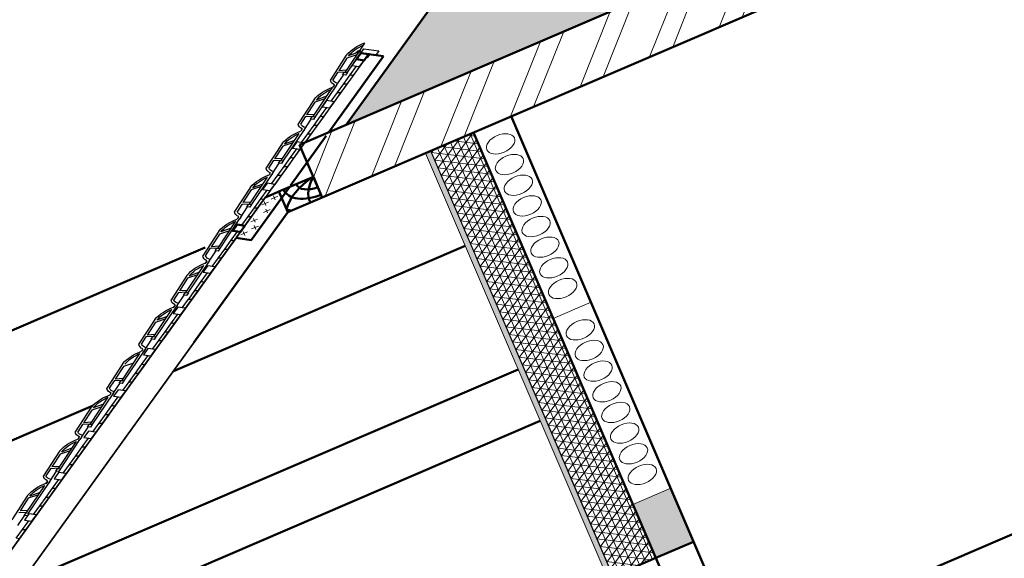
# Model space of a CAD drawing. Header units: millimetres. Extents: x -2096172177 to 2055029645, y -728784453 to 1899906214.
# Tile 5 of 109: x -228523425 to -225862570, y -695713261 to -694258701. Entities that reach past the tile are written whole.
import ezdxf

# ---------------------------------------------------------------- set-up
doc = ezdxf.new("R2010")
doc.units = ezdxf.units.MM
for name, color, linetype, lineweight in [('линии', 3, 'Continuous', 20), ('Наружные стены', 1, 'Continuous', 50), ('стропила', 5, 'Continuous', 35), ('Уровни пола', 240, 'Continuous', 50), ('черепица', 20, 'Continuous', 30), ('Штриховки', 212, 'Continuous', 25)]:
    doc.layers.add(name, color=color, linetype=linetype, lineweight=lineweight)

# ---------------------------------------------------------------- blocks, each defined once
blk = doc.blocks.new('Фасад (на основе 1 эт)')
at = {"layer": 'Наружные стены', "lineweight": 20}
h = blk.add_hatch(dxfattribs=at)
h.set_pattern_fill('AR-SAND', color=5, scale=0.5)
h.set_pattern_definition([(37.5, (1738189.194, 858432.59), (-0.8000156, 24.470662), [0, -19.304, 0, -21.59, 0, -20.6375]), (7.5, (1738189.194, 858432.59), (22.476164, 35.841255), [0, -10.414, 0, -17.399, 0, -6.6675]), (327.5, (1738173.573, 858432.59), (39.5496185, 0.0718592), [0, -6.35, 0, -22.86, 0, -29.845]), (317.5, (1738173.573, 858432.59), (38.177823, 11.146466), [0, -3.175, 0, -14.986, 0, -17.145])])
h.paths.add_polyline_path([(1812257.054, 959265.777), (1812257.054, 959235.777), (1817574.554, 959235.777), (1817574.554, 959265.777)])
h.paths.add_polyline_path([(1807629.554, 959265.777), (1807629.554, 959235.777), (1811747.047, 959235.777), (1811747.047, 959265.777)])
at = {"layer": 'Уровни пола', "lineweight": 20}
h = blk.add_hatch(dxfattribs=at)
h.set_pattern_fill('NET3', color=3, scale=20)
h.set_pattern_definition([(0, (1738789.194, 858432.59), (0, 63.5), []), (60, (1738789.194, 858432.59), (-54.992613, 31.75), []), (120, (1738789.194, 858432.59), (-54.992613, -31.75), [])])
h.paths.add_polyline_path([(1817574.554, 959235.777), (1812257.054, 959235.777), (1812257.054, 958985.777), (1817574.554, 958985.777)])
h.paths.add_polyline_path([(1811747.047, 959235.777), (1807629.554, 959235.777), (1807629.554, 958985.777), (1811747.044, 958985.777), (1811747.044, 959060.778), (1811747.044, 959145.778), (1811747.047, 959145.778)])
at = {"layer": 'Штриховки', "lineweight": 20}
h = blk.add_hatch(dxfattribs=at)
h.set_pattern_fill('ANSI32', color=5)
h.set_pattern_definition([(45, (1306721.64, 685615.73), (-336.7596, 336.7596), []), (45, (1306946.15, 685615.73), (-336.7596, 336.7596), [])])
h.paths.add_polyline_path([(1804374.554, 955840.777), (1803864.554, 955840.777), (1803864.554, 952765.777), (1804374.554, 952765.777), (1804374.554, 952765.777)])
h.paths.add_polyline_path([(1807629.554, 959865.777), (1807429.554, 959865.777), (1807290.03, 959865.777), (1807119.554, 959695.433), (1807119.554, 952765.777), (1807629.554, 952765.777), (1807629.554, 952765.777)])
h.paths.add_polyline_path([(1818084.554, 956675.777), (1817574.554, 956675.777), (1817574.554, 955235.777), (1818084.554, 955235.777)])
h.paths.add_polyline_path([(1816884.554, 959865.777), (1816374.554, 959865.777), (1816374.554, 959265.777), (1816884.554, 959265.777)])
h = blk.add_hatch(dxfattribs=at)
h.set_pattern_fill('TILE3', color=256, scale=4, pattern_type=2)
h.set_pattern_definition([(331.6993, (1747741.899, 862003.465), (400.0000576, -199.9994338), [29.5296, -2923.4334]), (323.9727, (1747761.899, 862012.465), (1400.0000374, -999.9971696), [27.203, -2693.0886]), (84.8572, (1747606.8986, 861963.465), (1600.011055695, 17800.00007994), [196.7922, -19884.0456]), (46.8476, (1747630.899, 861973.465), (2800.00097714, 2999.9999452), [21.9318, -4364.4114]), (90, (1747624.9, 861959.47), (-200, 1e-14), [4, -196]), (59.0362, (1747624.9, 861963.465), (200.000376, 400.00013), [11.662, -1154.529]), (63.4349, (1747606.9, 861963.465), (0.00026, 199.99991), [15.6524, -431.5614]), (49.899, (1747613.899, 861977.465), (1000.0034381, 1200.0000194), [24.8394, -4943.0642]), (0, (1747606.9, 861963.47), (0, 200), [18, -182]), (16.2602, (1747671.899, 862003.465), (3400.0000822, 999.9997206), [25, -4974.9998]), (20.556, (1747651.899, 862012.465), (999.9999944, 399.999059), [34.176, -1674.6242]), (7.4314, (1747683.899, 862024.465), (2999.99995095, 399.9995566), [23.1948, -4615.7704]), (36.0273, (1747629.899, 861996.465), (799.9999886, 599.9985412), [27.203, -2693.0886]), (28.3007, (1747645.899, 861989.465), (2199.9998857, 1199.9972714), [29.5296, -2923.4334]), (352.5686, (1747706.899, 862027.465), (1599.9999323, -199.9997773), [23.1948, -4615.7704]), (339.444, (1747729.899, 862024.465), (599.999965, -199.9994856), [34.176, -1674.6242]), (343.7398, (1747717.899, 862010.465), (1400.00003287, -399.99988495), [25, -4974.9998]), (0, (1747695.9, 862010.47), (0, 200), [22, -178]), (275.1429, (1747789.2586, 862159.465), (200.00529586, -2200.000015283), [196.7922, -19884.0486]), (0, (1747788.9, 861963.47), (0, 200), [18, -182]), (310.101, (1747783.899, 861996.465), (2200.00711284, -2600.00006477), [24.8394, -4943.0642]), (296.5651, (1747799.9, 861977.465), (200.00017, -200.0001), [15.6524, -431.5614]), (300.9638, (1747782.9, 861973.465), (400.000703, -599.999947), [11.662, -1154.529]), (90, (1747788.9, 861959.47), (-200, 1e-14), [4, -196]), (313.1524, (1747767.899, 861989.465), (200.0001161, -200.0000718), [21.9318, -4364.4114])])
h.paths.add_polyline_path([(1803864.554, 956340.777), (1803364.554, 955840.777), (1807119.554, 955840.777), (1807119.554, 959595.777)])
at = {"layer": 'Штриховки', "lineweight": 20, "ltscale": 10}
h = blk.add_hatch(dxfattribs=at)
h.set_pattern_fill('ANSI36', color=5)
h.set_pattern_definition([(45, (1733736.1935, 861580.272), (1.68379802, 6.17392608), [7.9375, -1.5875, 0, -1.5875])])
h.paths.add_polyline_path([(1811229.554, 958983.459), (1811229.554, 958763.459), (1811747.054, 958763.459), (1811747.054, 958983.459)])
at = {"layer": 'Наружные стены'}
for p, q in [((1807119.554, 952015.777), (1807119.554, 959865.777)), ((1807629.554, 959865.777), (1807119.554, 959865.777)), ((1807629.554, 952015.777), (1807629.554, 959865.777))]:
    blk.add_line(p, q, dxfattribs=at)
at = {"layer": 'Наружные стены', "color": 1, "lineweight": 15}
for p, q in [((1807629.554, 958765.777), (1807629.554, 958985.777)), ((1809429.554, 958765.777), (1809429.554, 958985.777)), ((1811229.554, 958765.777), (1811229.554, 958985.777))]:
    blk.add_line(p, q, dxfattribs=at)
at = {"layer": 'стропила', "ltscale": 100}
for p, q in [((1807429.554, 960145.777), (1809863.893, 962580.117)), ((1807629.554, 960065.777), (1810143.893, 962580.117))]:
    blk.add_line(p, q, dxfattribs=at)
at = {"layer": 'Уровни пола'}
for p, q in [((1807626.606, 960546.533), (1807626.606, 964309.639)), ((1808526.606, 961433.298), (1808526.606, 964309.639)), ((1809721.606, 959265.777), (1809721.606, 961968.371)), ((1810221.606, 959265.777), (1810221.606, 961468.371)), ((1808526.606, 959265.777), (1808526.606, 960962.829)), ((1807629.554, 960065.777), (1808365.569, 960801.792)), ((1807429.554, 960060.629), (1807429.554, 960145.777)), ((1807429.554, 960060.629), (1807429.554, 960145.777)), ((1811747.054, 958985.777), (1811747.054, 959585.777)), ((1806584.739, 959371.397), (1806581.761, 959374.375)), ((1806624.574, 959331.562), (1806584.739, 959371.397)), ((1806642.252, 959349.24), (1806624.574, 959331.562)), ((1807629.554, 958985.777), (1817574.554, 958985.777)), ((1811747.054, 958765.777), (1811747.054, 958985.777)), ((1807629.554, 958765.777), (1817574.554, 958765.777)), ((1812804.253, 955915.777), (1812804.253, 958765.777))]:
    blk.add_line(p, q, dxfattribs=at)
at = {"layer": 'Уровни пола', "lineweight": 25}
blk.add_line((1807430.094, 960145.237), (1808226.109, 960941.252), dxfattribs=at)
at = {"layer": 'Уровни пола', "color": 5, "lineweight": 25}
blk.add_line((1806620.094, 959336.042), (1807658.573, 960373.717), dxfattribs=at)
at = {"layer": 'Уровни пола', "lineweight": 18}
for p, q in [((1807649.112, 960344.692), (1807649.112, 960305.57)), ((1807629.559, 960325.757), (1807667.422, 960325.757)), ((1807559.314, 960246.743), (1807597.176, 960246.743)), ((1807579.456, 960267.917), (1807579.456, 960228.795)), ((1807619.256, 960259.67), (1807657.118, 960259.67)), ((1807638.809, 960278.606), (1807638.809, 960239.484)), ((1807478.704, 960178.468), (1807478.704, 960139.345)), ((1807545.786, 960185.812), (1807545.786, 960146.69)), ((1807459.151, 960159.532), (1807497.014, 960159.532)), ((1807526.233, 960166.876), (1807564.095, 960166.876)), ((1807445.367, 960100.779), (1807483.23, 960100.779)), ((1807464.92, 960119.715), (1807464.92, 960080.593))]:
    blk.add_line(p, q, dxfattribs=at)
at = {"layer": 'Уровни пола', "color": 5}
for p, q in [((1807658.033, 960374.257), (1807728.706, 960304.113)), ((1807429.554, 960005.193), (1807728.706, 960304.113)), ((1807139.986, 959715.85), (1807419.554, 959995.201)), ((1806689.962, 959266.174), (1807119.554, 959695.433)), ((1806619.554, 959336.582), (1806689.962, 959266.174))]:
    blk.add_line(p, q, dxfattribs=at)
at = {"layer": 'Уровни пола', "color": 1}
blk.add_line((1803864.554, 956340.777), (1807119.554, 959595.777), dxfattribs=at)
at = {"layer": 'Уровни пола', "lineweight": 25}
for points in [[(1809306.962, 962023.185), (1809356.46, 962072.683), (1809342.317, 962086.825), (1809292.82, 962037.327)], [(1809257.465, 961973.688), (1809306.962, 962023.185), (1809292.82, 962037.327), (1809243.322, 961987.83)], [(1809222.247, 961938.195), (1809186.892, 961973.55), (1809222.247, 962008.906), (1809257.602, 961973.55)], [(1809172.749, 961888.697), (1809222.247, 961938.195), (1809208.105, 961952.337), (1809158.607, 961902.84)], [(1809123.39, 961839.062), (1809172.887, 961888.56), (1809158.745, 961902.702), (1809109.247, 961853.205)], [(1809073.754, 961789.703), (1809123.252, 961839.2), (1809109.11, 961853.342), (1809059.612, 961803.845)], [(1808988.902, 961704.85), (1808953.546, 961740.205), (1808988.902, 961775.56), (1809024.257, 961740.205)], [(1809024.257, 961740.205), (1809073.754, 961789.703), (1809059.612, 961803.845), (1809010.115, 961754.347)], [(1808939.404, 961655.352), (1808988.902, 961704.85), (1808974.76, 961718.992), (1808925.262, 961669.494)], [(1808890.044, 961605.717), (1808939.542, 961655.215), (1808925.4, 961669.357), (1808875.902, 961619.859)], [(1808840.409, 961556.357), (1808889.907, 961605.855), (1808875.765, 961619.997), (1808826.267, 961570.499)], [(1808790.912, 961506.86), (1808840.409, 961556.357), (1808826.267, 961570.499), (1808776.77, 961521.002)], [(1808755.419, 961471.642), (1808720.063, 961506.997), (1808755.419, 961542.353), (1808790.774, 961506.997)], [(1808705.921, 961422.145), (1808755.419, 961471.642), (1808741.277, 961485.784), (1808691.779, 961436.287)], [(1808656.561, 961372.51), (1808706.059, 961422.007), (1808691.917, 961436.149), (1808642.419, 961386.652)], [(1808557.429, 961273.652), (1808606.926, 961323.15), (1808592.784, 961337.292), (1808543.287, 961287.794)], [(1808606.926, 961323.15), (1808656.424, 961372.647), (1808642.282, 961386.789), (1808592.784, 961337.292)], [(1808522.074, 961238.297), (1808486.718, 961273.652), (1808522.074, 961309.007), (1808557.429, 961273.652)], [(1808472.576, 961188.799), (1808522.074, 961238.297), (1808507.931, 961252.439), (1808458.434, 961202.941)], [(1808423.216, 961139.164), (1808472.714, 961188.662), (1808458.572, 961202.804), (1808409.074, 961153.306)], [(1808373.581, 961089.804), (1808423.079, 961139.302), (1808408.936, 961153.444), (1808359.439, 961103.947)], [(1808288.728, 961004.952), (1808253.373, 961040.307), (1808288.728, 961075.662), (1808324.084, 961040.307)], [(1808324.084, 961040.307), (1808373.581, 961089.804), (1808359.439, 961103.947), (1808309.942, 961054.449)], [(1808189.871, 960905.819), (1808239.368, 960955.317), (1808225.226, 960969.459), (1808175.729, 960919.961)], [(1808239.231, 960955.454), (1808288.728, 961004.952), (1808274.586, 961019.094), (1808225.089, 960969.596)], [(1808140.236, 960856.459), (1808189.733, 960905.957), (1808175.591, 960920.099), (1808126.094, 960870.601)], [(1808090.738, 960806.962), (1808140.236, 960856.459), (1808126.094, 960870.601), (1808076.596, 960821.104)], [(1808055.521, 960771.469), (1808020.165, 960806.824), (1808055.521, 960842.179), (1808090.876, 960806.824)], [(1808006.023, 960721.971), (1808055.521, 960771.469), (1808041.379, 960785.611), (1807991.881, 960736.113)], [(1807956.663, 960672.336), (1808006.161, 960721.834), (1807992.019, 960735.976), (1807942.521, 960686.478)], [(1807907.028, 960622.976), (1807956.526, 960672.474), (1807942.384, 960686.616), (1807892.886, 960637.118)], [(1807822.175, 960538.123), (1807786.82, 960573.479), (1807822.175, 960608.834), (1807857.531, 960573.479)], [(1807857.531, 960573.479), (1807907.028, 960622.976), (1807892.886, 960637.118), (1807843.389, 960587.621)], [(1807772.678, 960488.626), (1807822.175, 960538.123), (1807808.033, 960552.266), (1807758.536, 960502.768)], [(1807723.181, 960439.129), (1807772.678, 960488.626), (1807758.536, 960502.768), (1807709.038, 960453.271)], [(1807673.683, 960389.631), (1807723.181, 960439.129), (1807709.038, 960453.271), (1807659.541, 960403.773)], [(1807624.186, 960340.134), (1807673.683, 960389.631), (1807659.541, 960403.773), (1807610.043, 960354.276)], [(1807539.333, 960255.281), (1807588.83, 960304.778), (1807574.688, 960318.92), (1807525.191, 960269.423)], [(1807489.835, 960205.783), (1807539.333, 960255.281), (1807525.191, 960269.423), (1807475.693, 960219.925)], [(1807440.338, 960156.286), (1807489.835, 960205.783), (1807475.693, 960219.925), (1807426.196, 960170.428)], [(1807355.485, 960071.433), (1807320.13, 960106.788), (1807355.485, 960142.144), (1807390.84, 960106.788)], [(1807390.84, 960106.788), (1807440.338, 960156.286), (1807426.196, 960170.428), (1807376.698, 960120.93)], [(1807305.988, 960021.936), (1807355.485, 960071.433), (1807341.343, 960085.575), (1807291.845, 960036.078)], [(1807256.49, 959972.438), (1807305.988, 960021.936), (1807291.845, 960036.078), (1807242.348, 959986.58)], [(1807206.993, 959922.941), (1807256.49, 959972.438), (1807242.348, 959986.58), (1807192.85, 959937.083)], [(1807157.495, 959873.443), (1807206.993, 959922.941), (1807192.85, 959937.083), (1807143.353, 959887.585)], [(1807122.14, 959838.088), (1807086.784, 959873.443), (1807122.14, 959908.798), (1807157.495, 959873.443)], [(1807072.642, 959788.59), (1807122.14, 959838.088), (1807107.998, 959852.23), (1807058.5, 959802.732)], [(1807023.145, 959739.093), (1807072.642, 959788.59), (1807058.5, 959802.732), (1807009.003, 959753.235)], [(1806973.647, 959689.595), (1807023.145, 959739.093), (1807009.003, 959753.235), (1806959.505, 959703.737)], [(1806888.795, 959604.743), (1806853.439, 959640.098), (1806888.795, 959675.453), (1806924.15, 959640.098)], [(1806924.15, 959640.098), (1806973.647, 959689.595), (1806959.505, 959703.737), (1806910.008, 959654.24)], [(1806839.297, 959555.245), (1806888.795, 959604.743), (1806874.652, 959618.885), (1806825.155, 959569.387)], [(1806789.8, 959505.748), (1806839.297, 959555.245), (1806825.155, 959569.387), (1806775.657, 959519.89)], [(1806740.302, 959456.25), (1806789.8, 959505.748), (1806775.657, 959519.89), (1806726.16, 959470.392)], [(1806655.449, 959371.397), (1806620.094, 959406.753), (1806655.449, 959442.108), (1806690.805, 959406.753)], [(1806690.805, 959406.753), (1806740.302, 959456.25), (1806726.16, 959470.392), (1806676.662, 959420.895)]]:
    blk.add_lwpolyline(points, close=True, dxfattribs=at)
at = {"layer": 'Уровни пола'}
for points in [[(1807588.83, 960304.778), (1807553.475, 960340.134), (1807588.83, 960375.489), (1807624.186, 960340.134)], [(1807429.554, 960065.777), (1807629.554, 960065.777), (1807629.554, 959865.777), (1807429.554, 959865.777)], [(1806620.094, 959336.042), (1806584.739, 959371.397), (1806620.094, 959406.753), (1806655.449, 959371.397)]]:
    blk.add_lwpolyline(points, close=True, dxfattribs=at)
for centre, radius, start, end in [((1807724.715, 959783.925), 307.22, 113.446924, 163.893006), ((1807429.554, 959866.227), 173.065, 359.851001, 90), ((1807429.554, 959865.777), 266.923, 41.471931, 48.528069), ((1807429.554, 959865.777), 99.82, 0, 90), ((1807619.967, 959637.77), 297.06, 88.150611, 129.8659), ((1806573.167, 959382.969), 12.074, 120.562195, 315)]:
    blk.add_arc(centre, radius, start, end, dxfattribs=at)
at = {"layer": 'черепица', "lineweight": 25}
for p, q in [((1809031.784, 961940.549), (1809176.054, 962070.376)), ((1809243.093, 962051.47), (1809183.785, 961996.592)), ((1809179.872, 961972.881), (1809000.04, 961805.137)), ((1809168.155, 961982.129), (1809010.228, 961835.997)), ((1809057.169, 961943.564), (1809131.979, 962010.682)), ((1809156.033, 961970.912), (1809131.979, 962010.682)), ((1809167.102, 961981.155), (1809143.17, 962020.723)), ((1809042.786, 961950.449), (1809042.753, 961950.781)), ((1809050.322, 961873.097), (1809044.559, 961932.251)), ((1809065.324, 961886.978), (1809057.134, 961943.801)), ((1808782.593, 961691.358), (1808926.863, 961821.185)), ((1808982.565, 961812.102), (1808996.679, 961825.202)), ((1808985.737, 961813.937), (1808999.851, 961827.037)), ((1808993.901, 961802.279), (1809008.015, 961815.378)), ((1808807.977, 961694.373), (1808882.787, 961761.491)), ((1808874.942, 961774.462), (1808874.828, 961774.651)), ((1808906.842, 961721.721), (1808882.787, 961761.491)), ((1808893.979, 961771.532), (1808936.715, 961809.874)), ((1808917.911, 961731.964), (1808893.979, 961771.532)), ((1808993.901, 961802.279), (1808934.594, 961747.4)), ((1808930.681, 961723.69), (1808759.037, 961566.4)), ((1808918.964, 961732.938), (1808761.037, 961586.806)), ((1808793.594, 961701.258), (1808793.562, 961701.59)), ((1808801.131, 961623.905), (1808795.367, 961683.06)), ((1808816.133, 961637.787), (1808807.943, 961694.61)), ((1808533.615, 961442.38), (1808677.885, 961572.206)), ((1808645, 961522.553), (1808687.737, 961560.895)), ((1808744.923, 961553.3), (1808685.615, 961498.422)), ((1808733.587, 961563.123), (1808747.701, 961576.223)), ((1808736.545, 961564.746), (1808747.555, 961574.964)), ((1808744.923, 961553.3), (1808759.037, 961566.4)), ((1808558.999, 961445.394), (1808633.809, 961512.512)), ((1808625.964, 961525.483), (1808625.849, 961525.672)), ((1808657.863, 961472.742), (1808633.809, 961512.512)), ((1808668.932, 961482.985), (1808645, 961522.553)), ((1808681.703, 961474.711), (1808501.87, 961306.967)), ((1808669.985, 961483.959), (1808512.059, 961337.827)), ((1808544.616, 961452.279), (1808544.583, 961452.611)), ((1808567.154, 961388.808), (1808558.965, 961445.631)), ((1808552.153, 961374.927), (1808546.389, 961434.081)), ((1808287.595, 961195.024), (1808431.865, 961324.85)), ((1808398.98, 961275.197), (1808441.717, 961313.539)), ((1808498.903, 961305.944), (1808439.595, 961251.066)), ((1808487.567, 961315.767), (1808498.576, 961325.986)), ((1808498.903, 961305.944), (1808513.017, 961319.044)), ((1808423.966, 961236.603), (1808266.039, 961090.471)), ((1808312.979, 961198.038), (1808387.789, 961265.156)), ((1808379.944, 961278.127), (1808379.829, 961278.316)), ((1808411.843, 961225.386), (1808387.789, 961265.156)), ((1808422.913, 961235.629), (1808398.98, 961275.197)), ((1808435.683, 961227.355), (1808255.85, 961059.611)), ((1808321.135, 961141.452), (1808312.945, 961198.275)), ((1808039.535, 960945.093), (1808183.805, 961074.92)), ((1808239.507, 961065.837), (1808252.626, 961078.013)), ((1808131.884, 961028.197), (1808131.77, 961028.386)), ((1808150.921, 961025.267), (1808193.657, 961063.609)), ((1808174.853, 960985.699), (1808150.921, 961025.267)), ((1808250.843, 961056.014), (1808191.536, 961001.136)), ((1808250.843, 961056.014), (1808264.957, 961069.114)), ((1808187.623, 960977.425), (1808007.791, 960809.681)), ((1808175.906, 960986.673), (1808017.979, 960840.541)), ((1808064.919, 960948.108), (1808139.729, 961015.226)), ((1808163.783, 960975.456), (1808139.729, 961015.226)), ((1808058.073, 960877.641), (1808052.309, 960936.795)), ((1808073.075, 960891.522), (1808064.885, 960948.345)), ((1807791.443, 960694.125), (1807935.713, 960823.952)), ((1807902.829, 960774.299), (1807945.566, 960812.641)), ((1807991.415, 960814.869), (1808005.529, 960827.969)), ((1807998.059, 960820.177), (1808009.069, 960830.395)), ((1808002.751, 960805.046), (1808016.865, 960818.146)), ((1807816.827, 960697.14), (1807891.637, 960764.258)), ((1807883.792, 960777.229), (1807883.678, 960777.418)), ((1807915.692, 960724.488), (1807891.637, 960764.258)), ((1807926.761, 960734.731), (1807902.829, 960774.299)), ((1808002.751, 960805.046), (1807943.444, 960750.168)), ((1807939.531, 960726.457), (1807759.699, 960558.713)), ((1807927.814, 960735.705), (1807769.887, 960589.573)), ((1807802.444, 960704.025), (1807802.412, 960704.357)), ((1807809.981, 960626.673), (1807804.218, 960685.827)), ((1807824.983, 960640.554), (1807816.793, 960697.377)), ((1807542.252, 960444.934), (1807686.522, 960574.761)), ((1807653.638, 960525.107), (1807696.374, 960563.45)), ((1807753.56, 960555.855), (1807694.253, 960500.976)), ((1807742.224, 960565.678), (1807756.338, 960578.778)), ((1807745.396, 960567.513), (1807759.51, 960580.613)), ((1807753.56, 960555.855), (1807767.674, 960568.954)), ((1807567.636, 960447.949), (1807642.446, 960515.067)), ((1807634.601, 960528.038), (1807634.487, 960528.227)), ((1807666.5, 960475.297), (1807642.446, 960515.067)), ((1807677.57, 960485.54), (1807653.638, 960525.107)), ((1807690.34, 960477.266), (1807518.695, 960319.976)), ((1807678.623, 960486.514), (1807520.696, 960340.382)), ((1807553.253, 960454.834), (1807553.221, 960455.166)), ((1807575.792, 960391.363), (1807567.602, 960448.186)), ((1807560.79, 960377.481), (1807555.026, 960436.635)), ((1807293.273, 960195.956), (1807437.543, 960325.782)), ((1807493.246, 960316.699), (1807507.359, 960329.799)), ((1807496.204, 960318.322), (1807507.214, 960328.54)), ((1807504.582, 960306.876), (1807518.695, 960319.976)), ((1807429.644, 960237.535), (1807271.717, 960091.403)), ((1807318.658, 960198.97), (1807393.468, 960266.088)), ((1807441.361, 960228.287), (1807261.529, 960060.543)), ((1807304.275, 960205.855), (1807304.242, 960206.187)), ((1807311.811, 960128.503), (1807306.048, 960187.657)), ((1807326.813, 960142.384), (1807318.623, 960199.207)), ((1807047.254, 959948.599), (1807191.524, 960078.426)), ((1807247.226, 960069.343), (1807258.235, 960079.562)), ((1807139.603, 960031.703), (1807139.488, 960031.892)), ((1807158.639, 960028.773), (1807201.376, 960067.115)), ((1807182.571, 959989.205), (1807158.639, 960028.773)), ((1807258.562, 960059.52), (1807199.254, 960004.642)), ((1807258.562, 960059.52), (1807272.676, 960072.62)), ((1807195.342, 959980.931), (1807015.509, 959813.187)), ((1807183.624, 959990.179), (1807025.698, 959844.047)), ((1807072.638, 959951.614), (1807147.448, 960018.732)), ((1807171.502, 959978.962), (1807147.448, 960018.732)), ((1807065.792, 959881.147), (1807060.028, 959940.301)), ((1807080.793, 959895.028), (1807072.604, 959951.851)), ((1806799.194, 959698.669), (1806943.464, 959828.496)), ((1806910.58, 959778.843), (1806953.316, 959817.185)), ((1806999.166, 959819.413), (1807012.284, 959831.589)), ((1807010.502, 959809.59), (1807024.616, 959822.69)), ((1806824.578, 959701.684), (1806899.388, 959768.802)), ((1806891.543, 959781.773), (1806891.428, 959781.962)), ((1806923.442, 959729.032), (1806899.388, 959768.802)), ((1806934.512, 959739.275), (1806910.58, 959778.843)), ((1807010.502, 959809.59), (1806951.194, 959754.712)), ((1806947.282, 959731.001), (1806767.449, 959563.257)), ((1806935.565, 959740.249), (1806777.638, 959594.117)), ((1806810.195, 959708.569), (1806810.163, 959708.901)), ((1806817.732, 959631.217), (1806811.968, 959690.371)), ((1806832.734, 959645.098), (1806824.544, 959701.921)), ((1806551.102, 959447.701), (1806695.372, 959577.528)), ((1806662.488, 959527.875), (1806705.224, 959566.217)), ((1806762.41, 959558.622), (1806703.103, 959503.744)), ((1806751.074, 959568.445), (1806765.188, 959581.545)), ((1806762.41, 959558.622), (1806776.524, 959571.722)), ((1806777.638, 959594.117), (1806764.22, 959581.701)), ((1806576.486, 959450.716), (1806651.296, 959517.834)), ((1806643.451, 959530.805), (1806643.337, 959530.994)), ((1806675.35, 959478.064), (1806651.296, 959517.834)), ((1806686.42, 959488.307), (1806662.488, 959527.875)), ((1806687.473, 959489.281), (1806516.025, 959331.667)), ((1806562.103, 959457.601), (1806562.071, 959457.933)), ((1806584.642, 959394.13), (1806576.452, 959450.953)), ((1806698.252, 959480.972), (1806582.829, 959373.307)), ((1806569.64, 959380.249), (1806563.876, 959439.403))]:
    blk.add_line(p, q, dxfattribs=at)
at = {"layer": 'черепица'}
for p, q in [((1807404.659, 960276.129), (1807447.396, 960314.471)), ((1807504.582, 960306.876), (1807445.274, 960251.998)), ((1807385.622, 960279.059), (1807385.508, 960279.248)), ((1807417.522, 960226.318), (1807393.468, 960266.088)), ((1807428.591, 960236.561), (1807404.659, 960276.129)), ((1807058.255, 959958.499), (1807058.222, 959958.831))]:
    blk.add_line(p, q, dxfattribs=at)
at = {"layer": 'черепица', "lineweight": 25}
for points in [[(1809180.15, 961970.844), (1809195.722, 961985.369), (1809182.93, 961999.083), (1809167.358, 961984.558)], [(1808928.57, 961722.639), (1808944.142, 961737.164), (1808931.35, 961750.878), (1808915.778, 961736.353)], [(1808679.592, 961473.661), (1808695.163, 961488.186), (1808682.371, 961501.9), (1808666.8, 961487.375)], [(1808433.572, 961226.305), (1808449.143, 961240.83), (1808436.351, 961254.544), (1808420.78, 961240.019)], [(1808185.512, 960976.375), (1808201.084, 960990.899), (1808188.291, 961004.613), (1808172.72, 960990.089)], [(1807939.809, 960724.42), (1807955.38, 960738.945), (1807942.588, 960752.659), (1807927.017, 960738.134)], [(1807688.229, 960476.215), (1807703.801, 960490.74), (1807691.008, 960504.454), (1807675.437, 960489.929)], [(1807193.231, 959979.881), (1807208.802, 959994.406), (1807196.01, 960008.12), (1807180.439, 959993.595)], [(1806945.171, 959729.951), (1806960.742, 959744.475), (1806947.95, 959758.189), (1806932.379, 959743.664)], [(1806697.079, 959478.983), (1806712.651, 959493.508), (1806699.859, 959507.221), (1806684.287, 959492.697)]]:
    blk.add_lwpolyline(points, close=True, dxfattribs=at)
at = {"layer": 'черепица'}
for points in [[(1807439.25, 960227.237), (1807454.822, 960241.762), (1807442.03, 960255.476), (1807426.458, 960240.951)], [(1806584.739, 959371.397), (1806561.103, 959347.761), (1806630.733, 959278.131), (1806654.369, 959301.767)]]:
    blk.add_lwpolyline(points, close=True, dxfattribs=at)
at = {"layer": 'черепица', "lineweight": 25}
for centre, radius, start, end in [((1809151.243, 961841.118), 155.425, 140.22766, 185.891553), ((1809146.332, 961840.884), 136.191, 138.307336, 182.056493), ((1808942.543, 961748.476), 74.38, 57.990994, 102.169537), ((1809151.243, 961841.118), 155.425, 186.26549, 186.711925), ((1808936.159, 961734.902), 74.38, 50.689217, 90.079642), ((1808902.052, 961591.927), 155.425, 140.22766, 185.886383), ((1808897.141, 961591.693), 136.191, 138.307336, 182.056493), ((1808693.564, 961499.497), 74.38, 57.990994, 102.169537), ((1808687.181, 961485.924), 74.38, 50.689217, 90.079642), ((1808653.073, 961342.948), 155.425, 140.22766, 186.478494), ((1808648.162, 961342.714), 136.191, 138.307336, 182.056493), ((1808447.545, 961252.141), 74.38, 57.990994, 102.169537), ((1808441.161, 961238.567), 74.38, 50.689217, 90.079642), ((1808407.054, 961095.592), 155.425, 140.22766, 186.711925), ((1808402.143, 961095.358), 136.191, 138.307336, 182.056493), ((1808199.485, 961002.211), 74.38, 57.990994, 102.169537), ((1808193.101, 960988.637), 74.38, 50.689217, 90.079642), ((1808158.994, 960845.662), 155.425, 140.22766, 186.711925), ((1808154.083, 960845.428), 136.191, 138.307336, 182.056493), ((1807951.393, 960751.243), 74.38, 57.990994, 102.169537), ((1807945.009, 960737.669), 74.38, 50.689217, 90.079642), ((1807910.902, 960594.694), 155.425, 140.22766, 185.891553), ((1807905.991, 960594.46), 136.191, 138.307336, 182.056493), ((1807702.202, 960502.052), 74.38, 57.990994, 102.169537), ((1807695.818, 960488.478), 74.38, 50.689217, 90.079642), ((1807910.902, 960594.694), 155.425, 186.26549, 186.711925), ((1807661.711, 960345.503), 155.425, 140.22766, 185.886383), ((1807656.8, 960345.269), 136.191, 138.307336, 182.056493), ((1807453.223, 960253.073), 74.38, 57.990994, 102.169537), ((1807446.84, 960239.5), 74.38, 50.689217, 90.079642), ((1807412.732, 960096.524), 155.425, 140.22766, 186.478494), ((1807407.821, 960096.29), 136.191, 138.307336, 182.056493), ((1807207.203, 960005.717), 74.38, 57.990994, 102.169537), ((1807200.82, 959992.143), 74.38, 50.689217, 90.079642), ((1807166.712, 959849.168), 155.425, 140.22766, 186.711925), ((1807161.801, 959848.934), 136.191, 138.307336, 182.056493), ((1806959.144, 959755.787), 74.38, 57.990994, 102.169537), ((1806952.76, 959742.213), 74.38, 50.689217, 90.079642), ((1806918.653, 959599.238), 155.425, 140.22766, 186.711925), ((1806913.742, 959599.004), 136.191, 138.307336, 182.056493), ((1806711.052, 959504.819), 74.38, 57.990994, 102.169537), ((1806704.668, 959491.245), 74.38, 50.689217, 90.079642), ((1806670.561, 959348.27), 155.425, 140.22766, 186.711925), ((1806665.65, 959348.036), 136.191, 138.307336, 182.056493)]:
    blk.add_arc(centre, radius, start, end, dxfattribs=at)
at = {"layer": 'Штриховки', "lineweight": 15}
for p, q in [((1807629.554, 959265.777), (1811747.054, 959265.777)), ((1807629.554, 959235.777), (1811747.054, 959235.777)), ((1807629.554, 958985.777), (1811747.054, 958985.777))]:
    blk.add_line(p, q, dxfattribs=at)
at = {"layer": 'Штриховки', "color": 1, "lineweight": 15}
for centre in [(1807817.348, 958876.269), (1808017.348, 958876.269), (1808217.348, 958876.269), (1808417.348, 958876.269), (1808617.348, 958876.269), (1808817.348, 958876.269), (1809017.348, 958876.269), (1809217.348, 958876.269), (1809617.348, 958876.269), (1809817.348, 958876.269), (1810017.348, 958876.269), (1810217.348, 958876.269), (1810417.348, 958876.269), (1810617.348, 958876.269), (1810817.348, 958876.269), (1811017.348, 958876.269)]:
    blk.add_circle(centre, 80, dxfattribs=at)

msp = doc.modelspace()

# ---------------------------------------------------------------- block references
at = {"layer": 'линии', "xscale": -303.5998588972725, "yscale": 505.4961991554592, "zscale": 303.5998588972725, "rotation": 113.219251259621}
msp.add_blockref('Фасад (на основе 1 эт)', (1838877.1, 900175.745), dxfattribs=at)

doc.saveas('drawing.dxf')
